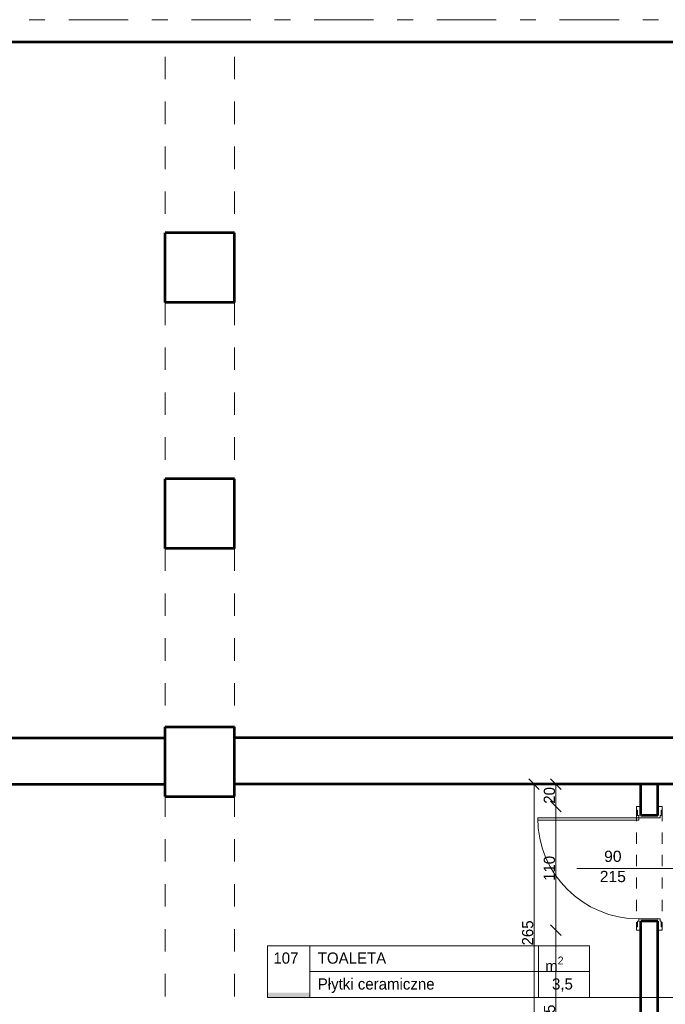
# Model space of a CAD drawing. Header units: inches. Extents: x -21887 to 84279, y -131485 to 67836.
# Tile 122 of 256: x 34256 to 40009, y 490 to 9261. Entities that reach past the tile are written whole.
import ezdxf

# ---------------------------------------------------------------- set-up
doc = ezdxf.new("R2010")
doc.units = ezdxf.units.IN
doc.header["$MEASUREMENT"] = 0
for name, pattern in [('Dashed', [400, 200, -200]), ('Dashed copy', [200, 100, -100]), ('Double Dashed', [1093.611073, 529.166651, -211.666656, 141.111112, -211.666656])]:
    doc.linetypes.add(name, pattern=pattern)
doc.layers.get('0').update_dxf_attribs({"lineweight": 13})
doc.layers.get('Defpoints').update_dxf_attribs({"lineweight": 13})
for name, color, linetype, lineweight in [('AI_MURY', 7, 'Continuous', 53), ('Dimensioning', 7, 'Continuous', 13), ('DRZWI', 7, 'Continuous', 13), ('dzialowki', 7, 'Continuous', 53), ('OPISY TABELKI', 7, 'Continuous', 13), ('PODCIAGI', 7, 'Continuous', 13)]:
    doc.layers.add(name, color=color, linetype=linetype, lineweight=lineweight)
doc.styles.add('GENERATED_STYLE_7', font='txt')
doc.styles.add('GENERATED_STYLE_8', font='txt')
doc.styles.add('GENERATED_STYLE_9', font='txt')
doc.styles.add('Style-Courier New', font='txt')
doc.dimstyles.new('Dimstyle_4', dxfattribs={"dimtxt": 100, "dimasz": 95, "dimexe": 0, "dimexo": 0, "dimgap": 0.09, "dimtad": 1, "dimdec": 0, "dimlfac": 0.1, "dimzin": 0, "dimdsep": 46, "dimlunit": 5, "dimtxsty": 'GENERATED_STYLE_7', "dimblk": 'ARROWHEAD_6', "dimcen": 0.09, "dimclrd": 161, "dimclre": 161, "dimclrt": 7, "dimadec": 0, "dimazin": 0, "dimtfac": 1, "dimtdec": 0, "dimtmove": 0, "dimatfit": 3, "dimfxl": 0, "dimtolj": 1, "dimtzin": 0, "dimarcsym": 0})

# ---------------------------------------------------------------- blocks, each defined once
blk = doc.blocks.new('ARROWHEAD_6')
at = {"color": 0, "linetype": 'Continuous'}
for p, q in [((0, 0), (-1, 0)), ((-0.5, -0.5), (0.5, 0.5))]:
    blk.add_line(p, q, dxfattribs=at)
blk = doc.blocks.new('*U717')
at = {"layer": 'Defpoints', "color": 0, "linetype": 'Continuous'}
for p in [(39032.7, 1150.7), (39791.6, 1150.7), (39791.6, -399.3)]:
    blk.add_point(p, dxfattribs=at)
at = {"layer": 'Dimensioning', "color": 161, "linetype": 'Continuous', "lineweight": -2}
for p, q in [((39032.9, 1150.7), (39032.7, 1150.7)), ((39032.7, -304.3), (39032.7, 1055.7)), ((39032.9, -399.3), (39032.7, -399.3))]:
    blk.add_line(p, q, dxfattribs=at)
at = {"layer": 'Dimensioning', "color": 161, "linetype": 'Continuous', "lineweight": -2, "xscale": 95, "yscale": 95, "zscale": 95}
for p, rotation in [((39032.7, 1150.7), 90), ((39032.7, -399.3), 270)]:
    blk.add_blockref('ARROWHEAD_6', p, dxfattribs=dict(at, rotation=rotation))
at = {"layer": 'Dimensioning', "color": 7, "linetype": 'Continuous', "insert": (38977, 375.7), "char_height": 100, "attachment_point": 5, "rotation": 90, "style": 'GENERATED_STYLE_7'}
blk.add_mtext('155', dxfattribs=at)
blk = doc.blocks.new('*D2946')
at = {"layer": 'Defpoints'}
for p in [(39032.7, 1150.7), (39791.6, 1150.7), (39032.7, 375.7), (39791.6, -399.3)]:
    blk.add_point(p, dxfattribs=at)
at = {"layer": 'Dimensioning', "color": 161, "linetype": 'Continuous'}
blk.add_blockref('*U717', (0, 0), dxfattribs=at)
blk = doc.blocks.new('*U718')
at = {"layer": 'Defpoints', "color": 0, "linetype": 'Continuous'}
for p in [(39032.7, 2250.7), (39791.6, 2250.7), (39791.6, 1150.7)]:
    blk.add_point(p, dxfattribs=at)
at = {"layer": 'Dimensioning', "color": 161, "linetype": 'Continuous', "lineweight": -2}
for p, q in [((39032.9, 2250.7), (39032.7, 2250.7)), ((39032.7, 1245.7), (39032.7, 2155.7)), ((39032.9, 1150.7), (39032.7, 1150.7))]:
    blk.add_line(p, q, dxfattribs=at)
at = {"layer": 'Dimensioning', "color": 161, "linetype": 'Continuous', "lineweight": -2, "xscale": 95, "yscale": 95, "zscale": 95}
for p, rotation in [((39032.7, 2250.7), 90), ((39032.7, 1150.7), 270)]:
    blk.add_blockref('ARROWHEAD_6', p, dxfattribs=dict(at, rotation=rotation))
at = {"layer": 'Dimensioning', "color": 7, "linetype": 'Continuous', "insert": (38976.4, 1700.7), "char_height": 100, "attachment_point": 5, "rotation": 90, "style": 'GENERATED_STYLE_7'}
blk.add_mtext('110', dxfattribs=at)
blk = doc.blocks.new('*D2947')
at = {"layer": 'Defpoints'}
for p in [(39032.7, 2250.7), (39791.6, 2250.7), (39032.7, 1700.7), (39791.6, 1150.7)]:
    blk.add_point(p, dxfattribs=at)
at = {"layer": 'Dimensioning', "color": 161, "linetype": 'Continuous'}
blk.add_blockref('*U718', (0, 0), dxfattribs=at)
blk = doc.blocks.new('*U719')
at = {"layer": 'Defpoints', "color": 0, "linetype": 'Continuous'}
for p in [(39032.7, 2450.7), (39791.6, 2450.7), (39791.6, 2250.7)]:
    blk.add_point(p, dxfattribs=at)
at = {"layer": 'Dimensioning', "color": 161, "linetype": 'Continuous', "lineweight": -2}
for p, q in [((39032.9, 2450.7), (39032.7, 2450.7)), ((39032.7, 2345.7), (39032.7, 2355.7)), ((39032.9, 2250.7), (39032.7, 2250.7))]:
    blk.add_line(p, q, dxfattribs=at)
at = {"layer": 'Dimensioning', "color": 161, "linetype": 'Continuous', "lineweight": -2, "xscale": 95, "yscale": 95, "zscale": 95}
for p, rotation in [((39032.7, 2450.7), 90), ((39032.7, 2250.7), 270)]:
    blk.add_blockref('ARROWHEAD_6', p, dxfattribs=dict(at, rotation=rotation))
at = {"layer": 'Dimensioning', "color": 7, "linetype": 'Continuous', "insert": (38976.4, 2350.7), "char_height": 100, "attachment_point": 5, "rotation": 90, "style": 'GENERATED_STYLE_7'}
blk.add_mtext('20', dxfattribs=at)
blk = doc.blocks.new('*D2948')
at = {"layer": 'Defpoints'}
for p in [(39032.7, 2450.7), (39791.6, 2450.7), (39032.7, 2350.7), (39791.6, 2250.7)]:
    blk.add_point(p, dxfattribs=at)
at = {"layer": 'Dimensioning', "color": 161, "linetype": 'Continuous'}
blk.add_blockref('*U719', (0, 0), dxfattribs=at)
blk = doc.blocks.new('*U734')
at = {"layer": 'Defpoints', "color": 0, "linetype": 'Continuous'}
for p in [(38838.6, 2450.7), (38838.6, 2450.7), (39791.6, -199.3)]:
    blk.add_point(p, dxfattribs=at)
at = {"layer": 'Dimensioning', "color": 161, "linetype": 'Continuous', "lineweight": -2}
for p, q in [((38838.6, -104.3), (38838.6, 2355.7)), ((38838.8, -199.3), (38838.6, -199.3))]:
    blk.add_line(p, q, dxfattribs=at)
at = {"layer": 'Dimensioning', "color": 161, "linetype": 'Continuous', "lineweight": -2, "xscale": 95, "yscale": 95, "zscale": 95}
for p, rotation in [((38838.6, 2450.7), 90), ((38838.6, -199.3), 270)]:
    blk.add_blockref('ARROWHEAD_6', p, dxfattribs=dict(at, rotation=rotation))
at = {"layer": 'Dimensioning', "color": 7, "linetype": 'Continuous', "insert": (38782.3, 1125.7), "char_height": 100, "attachment_point": 5, "rotation": 90, "style": 'GENERATED_STYLE_7'}
blk.add_mtext('265', dxfattribs=at)
blk = doc.blocks.new('*D2963')
at = {"layer": 'Defpoints'}
for p in [(38838.6, 2450.7), (38838.6, 2450.7), (38838.6, 1125.7), (39791.6, -199.3)]:
    blk.add_point(p, dxfattribs=at)
at = {"layer": 'Dimensioning', "color": 161, "linetype": 'Continuous'}
blk.add_blockref('*U734', (0, 0), dxfattribs=at)

msp = doc.modelspace()

# ---------------------------------------------------------------- hatches: boundary and pattern name
at = {"layer": 'OPISY TABELKI', "extrusion": (0, 0, -1)}
msp.add_hatch(color=7, dxfattribs=at).paths.add_polyline_path([(-36840.2, 550.4), (-36840.2, 592.6), (-36463.7, 592.6), (-36463.7, 550.4)], flags=16)

# ---------------------------------------------------------------- linework, layer by layer
at = {"layer": 'AI_MURY', "color": 7, "linetype": 'Continuous'}
for p, q in [((41461.6, 9060.7), (15640.5, 9060.7)), ((35550.5, 6740.7), (35550.5, 7360.7)), ((36170.5, 7360.7), (35550.5, 7360.7)), ((36170.5, 6740.7), (36170.5, 7360.7)), ((36170.5, 6740.7), (35550.5, 6740.7)), ((35550.5, 4550.7), (35550.5, 5170.7)), ((36170.5, 5170.7), (35550.5, 5170.7)), ((36170.5, 4550.7), (36170.5, 5170.7)), ((36170.5, 4550.7), (35550.5, 4550.7)), ((35550.5, 2960.7), (36170.5, 2960.7)), ((35550.5, 2340.7), (35550.5, 2960.7)), ((36170.5, 2340.7), (36170.5, 2960.7)), ((31020.5, 2862.9), (35550.5, 2862.9)), ((41461.6, 2862.9), (36170.5, 2862.9)), ((31020.5, 2450.7), (35550.5, 2450.7)), ((41181.6, 2450.7), (36170.5, 2450.7)), ((35550.5, 2340.7), (36170.5, 2340.7))]:
    msp.add_line(p, q, dxfattribs=at)
at = {"layer": 'DRZWI', "color": 5, "linetype": 'Continuous'}
for p, q in [((39751.6, 2220.7), (39751.6, 2250.7)), ((39751.6, 2250.7), (39791.6, 2250.7)), ((39751.6, 2220.7), (39761.6, 2220.7)), ((39981.6, 2250.7), (39941.6, 2250.7)), ((39981.6, 2220.7), (39971.6, 2220.7)), ((39981.6, 2220.7), (39981.6, 2250.7))]:
    msp.add_line(p, q, dxfattribs=at)
at = {"layer": 'dzialowki', "color": 12, "linetype": 'Continuous'}
for p, q in [((39791.6, 2170.7), (39791.6, 2450.7)), ((39941.6, 2170.7), (39941.6, 2450.7)), ((39941.6, 2170.7), (39791.6, 2170.7)), ((39791.6, -199.3), (39791.6, 1230.7)), ((39941.6, 1230.7), (39791.6, 1230.7)), ((39941.6, -199.3), (39941.6, 1230.7))]:
    msp.add_line(p, q, dxfattribs=at)
at = {"layer": 'OPISY TABELKI', "color": 7, "linetype": 'Continuous'}
for p, q in [((36463.7, 1011.2), (39333.5, 1011.2)), ((36463.7, 1011.2), (36463.7, 550.4)), ((36840.2, 1011.2), (36840.2, 550.4)), ((38879.5, 1011.2), (38879.5, 550.4)), ((39333.5, 1011.2), (39333.5, 550.4)), ((36840.2, 780.8), (39333.5, 780.8)), ((36463.7, 550.4), (39333.5, 550.4)), ((40133.7, 550.4), (39333.5, 550.4))]:
    msp.add_line(p, q, dxfattribs=at)
at = {"layer": 'PODCIAGI', "color": 7, "linetype": 'Double Dashed'}
msp.add_line((82247, 9260.7), (-13376.4, 9260.7), dxfattribs=at)
at = {"layer": 'PODCIAGI', "color": 49, "linetype": 'Dashed'}
for p, q in [((35550.5, 8930.7), (35550.5, 7360.7)), ((36170.5, 8930.7), (36170.5, 7360.7)), ((35550.5, 6740.7), (35550.5, 5170.7)), ((36170.5, 6740.7), (36170.5, 5170.7)), ((35550.5, 4550.7), (35550.5, 2960.7)), ((36170.5, 4550.7), (36170.5, 2960.7)), ((35550.5, 2360.7), (35550.5, -199.3)), ((36170.5, 2360.7), (36170.5, -199.3))]:
    msp.add_line(p, q, dxfattribs=at)
at = {"layer": 'PODCIAGI', "color": 5, "linetype": 'Dashed copy'}
for p, q in [((39751.5, 2220.7), (39751.5, 1180.7)), ((39981.6, 2220.7), (39981.6, 1180.7))]:
    msp.add_line(p, q, dxfattribs=at)
at = {"layer": 'PODCIAGI', "color": 5, "linetype": 'Continuous'}
for p, q in [((39761.6, 2170.7), (39761.6, 2220.7)), ((39971.6, 2170.7), (39971.6, 2220.7)), ((38871.6, 2130.7), (38871.6, 2150.7)), ((38871.6, 2150.7), (39771.6, 2150.7)), ((38871.6, 2130.7), (39771.6, 2130.7)), ((39761.6, 2170.7), (39771.6, 2170.7)), ((39771.6, 2170.7), (39771.6, 2150.7)), ((39771.6, 2150.7), (39961.6, 2150.7)), ((39771.6, 2130.7), (39771.6, 2150.7)), ((39961.6, 2170.7), (39961.6, 2150.7)), ((39971.6, 2170.7), (39961.6, 2170.7)), ((40120.3, 1700.7), (39220.3, 1700.7)), ((39761.6, 1230.7), (39771.6, 1230.7)), ((39761.6, 1230.7), (39761.6, 1180.7)), ((39771.6, 1250.7), (39961.6, 1250.7)), ((39771.6, 1230.7), (39771.6, 1250.7)), ((39961.6, 1230.7), (39961.6, 1250.7)), ((39971.6, 1230.7), (39961.6, 1230.7)), ((39971.6, 1230.7), (39971.6, 1180.7)), ((39751.6, 1180.7), (39761.6, 1180.7)), ((39751.6, 1180.7), (39751.6, 1150.7)), ((39751.6, 1150.7), (39791.6, 1150.7)), ((39981.6, 1150.7), (39941.6, 1150.7)), ((39981.6, 1180.7), (39971.6, 1180.7)), ((39981.6, 1180.7), (39981.6, 1150.7))]:
    msp.add_line(p, q, dxfattribs=at)
at = {"layer": 'PODCIAGI', "color": 7, "linetype": 'Continuous'}
msp.add_arc((39771.6, 2150.7), 900, 180, 270, dxfattribs=at)

# ---------------------------------------------------------------- texts
at = {"layer": 'OPISY TABELKI', "color": 7, "char_height": 100, "attachment_point": 1}
for s, insert, width, style in [('107', (36516.4, 951.7), 323.775, 'GENERATED_STYLE_8'), ('TOALETA ', (36912, 951.7), 2409.415, 'GENERATED_STYLE_9'), ('\\A1;m\\H70.000000;\\S2^  ;', (38938.3, 915.1), 323.775, 'GENERATED_STYLE_9'), ('Płytki ceramiczne  ', (36912, 721.3), 2409.415, 'GENERATED_STYLE_9'), (' 3,5     ', (38962, 721.3), 424.969, 'GENERATED_STYLE_9')]:
    msp.add_mtext(s, dxfattribs=dict(at, insert=insert, width=width, style=style))
at = {"layer": 'PODCIAGI', "color": 5, "insert": (39541.1, 1858.3), "char_height": 100, "width": 704.483, "attachment_point": 2, "line_spacing_factor": 1.079165, "style": 'GENERATED_STYLE_7'}
msp.add_mtext('\\fArial|b0|i0|c238|p39;90\\P215', dxfattribs=at)

# ---------------------------------------------------------------- dimensions: what is measured, and where the dimension line sits
at = {"layer": 'Dimensioning', "color": 161, "linetype": 'Continuous'}
for base, p1, p2, picture, middle in [((38838.6, 2450.7), (39791.6, -199.3), (38838.6, 2450.7), '*D2963', (38838.6, 1125.7)), ((39032.7, 2450.7), (39791.6, 2250.7), (39791.6, 2450.7), '*D2948', (39032.7, 2350.7)), ((39032.7, 2250.7), (39791.6, 1150.7), (39791.6, 2250.7), '*D2947', (39032.7, 1700.7)), ((39032.7, 1150.7), (39791.6, -399.3), (39791.6, 1150.7), '*D2946', (39032.7, 375.7))]:
    dim = msp.add_linear_dim(base=base, p1=p1, p2=p2, angle=90, dimstyle='Dimstyle_4', override={"dimtxsty": 'Style-Courier New', "dimclrd": 0, "dimclre": 161, "dimlwe": 0}, dxfattribs=at)
    dim.commit()
    dim.dimension.update_dxf_attribs({"geometry": picture, "text_midpoint": middle, "dimtype": 128})

doc.saveas('drawing.dxf')
